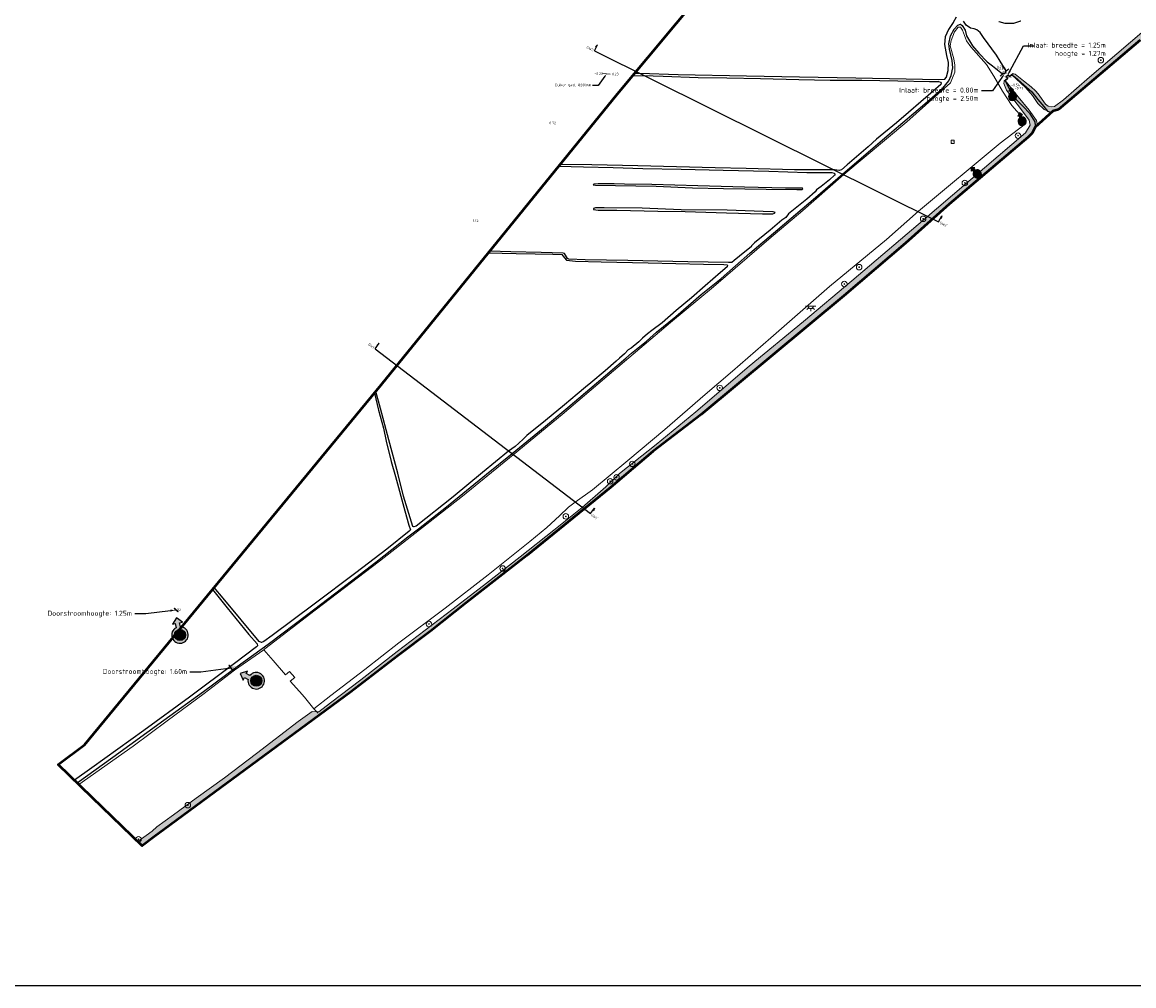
# Model space of a CAD drawing. Header units: metres. Extents: x 132725 to 140175, y 414354 to 417094.
# Tile 2 of 40: x 133136 to 133943, y 414354 to 415053. Entities that reach past the tile are written whole.
import ezdxf
from ezdxf import colors
from ezdxf.entities.mleader import LeaderData, LeaderLine
from ezdxf.enums import TextEntityAlignment as Align
from ezdxf.math import Vec2, Vec3

# ---------------------------------------------------------------- set-up
doc = ezdxf.new("R2010")
doc.units = ezdxf.units.M
for name, color, linetype, lineweight in [('B-ME-GR-BOOM-S', 90, 'Continuous', 25), ('B-ME-GR-BOUWLAND_AKKERBOUW-G', 80, 'Continuous', 13), ('B-ME-GR-GRAS-G', 60, 'Continuous', 13), ('B-ME-GW-HOOGTE_LOSSE HOOGTE-S', 114, 'Continuous', 25), ('B-ME-IE-MEUBILAIR_WEGMEUBILAIR-S', 7, 'Continuous', 25), ('B-ME-IE-MEUBILAIR_WEGMEUBILAIR_VERKEERSBORD-S', 7, 'Continuous', 25), ('B-ME-IE-TERREINAFSCHEIDING_KUNSTMATIG_HEKWERK_RASTER-G', 30, 'IE-TERREINAFSCHEIDING-KUNSTMATIG', 18), ('B-ME-KW-KUNSTWERK_BRUG-G', 170, 'Continuous', 18), ('B-ME-MO-LOCATIE_FOTO-S', 30, 'Continuous', 25), ('B-ME-OB-BEKLEDING_STORTSTEEN-G', 30, 'Continuous', 18), ('B-ME-OG-WATER_RIVIER-GD', 130, 'Continuous', 25), ('B-ME-OG-WATER_SLOOT-GD', 120, 'Continuous', 25), ('B-ME-RI-BOB-S', 7, 'Continuous', 25), ('B-ME-VH-VERHARDING_BESTORTING-A', 252, 'Continuous', 18), ('B-ME-WH-DUIKER-G', 150, 'Continuous', 18), ('B-ME-WH-KUNSTWERK-G', 150, 'Continuous', 18), ('X-XX-AL-GRENZEN_PROJECTGRENS MEET-G', 170, 'KG-OG', 50), ('X-XX-AL-T18', 10, 'Continuous', 18)]:
    doc.layers.add(name, color=color, linetype=linetype, lineweight=lineweight)
doc.layers.add('X-ME-AL-PROFIELLOCATIE-S', color=7, linetype='Continuous')
doc.layers.add('X-XX-AL-ORIENTATIE-S', color=7, linetype='Continuous')
doc.styles.add('NLCS-ISO', font='NLCS-ISO.ttf')
doc.styles.add('NLCS-ISO-ANNOTATIVE-T18', font='NLCS-ISO.ttf', dxfattribs={"height": 1.8})
doc.linetypes.add('IE-TERREINAFSCHEIDING-KUNSTMATIG', pattern='A,4,[82,NLCS.SHX,S=0.75,R=90,X=0,Y=0],4,-2', length=10)
doc.linetypes.add('KG-OG', pattern='A,5.5,-1.5,[2,NLCS.SHX,S=0.5,R=0,X=0,Y=0],-1.5', length=8.5)
picture_1 = doc.add_image_def('image1.png', size_in_pixel=(7525, 5063))
pattern_1 = [(228.0128, (139057.59618, 415819.1406), (-31.999992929, -36.000005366), [0.538144, -53.276352]), (184.9697, (139057.23618, 415818.7406), (48.000004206, 3.999965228), [0.923472, -91.4237]), (132.5104, (139056.31618, 415818.6606), (39.999962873, -44.000034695), [0.651152, -64.464128]), (267.2737, (139054.75618, 415817.6606), (3.999984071, 80.00000118), [0.840952, -83.254232]), (292.8337, (139054.71618, 415816.8206), (-20.000039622, 47.999985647), [0.82462, -81.637492]), (357.2737, (139055.03618, 415816.0606), (-80.00000118, 3.999984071), [0.840952, -83.254232]), (37.6942, (139055.87618, 415816.02059), (-52.0000293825, -39.9999616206), [1.112116, -110.099396]), (72.2553, (139056.75618, 415816.70059), (28.000043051, 87.999984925), [1.049952, -103.945284]), (121.4296, (139057.07618, 415817.7006), (-32.000032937, 51.999980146), [0.8438, -83.536292]), (175.2364, (139056.6362, 415818.4206), (44.000003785, -3.99996613), [0.963328, -47.203052]), (222.3974, (139055.67618, 415818.50059), (-48.0000294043, -43.999968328), [1.245792, -123.3335]), (138.8141, (139058.7162, 415817.6206), (-28.000011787, 23.999989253), [0.425204, -42.095376]), (171.4692, (139058.39618, 415817.9006), (51.999993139, -8.00003164), [0.808948, -80.086044]), (225, (139057.5962, 415818.0206), (-7e-16, -4.0000012), [0.565684, -5.091168]), (203.1986, (139057.3162, 415818.5006), (19.999998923, 8.0000053), [0.304632, -30.15846]), (291.8014, (139057.0362, 415818.3806), (-3.99999964, 12.00000109), [0.430812, -21.109848]), (30.9638, (139057.1962, 415817.9806), (11.99999209, 8.000009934), [0.699716, -22.624092]), (161.5651, (139057.7962, 415818.3406), (8.00000174, -3.9999936), [0.505964, -12.143148]), (16.3895, (139054.71618, 415818.3806), (40.000008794, 11.999970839), [0.7088, -70.17138]), (70.3462, (139055.39618, 415818.5806), (-15.99998099, -44.000008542), [0.594644, -58.869632]), (293.1986, (139057.7962, 415819.1406), (-8.0000053, 19.999998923), [0.60926, -29.853832]), (343.6105, (139058.03618, 415818.5806), (-40.000008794, 11.999970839), [0.7088, -70.17138]), (339.444, (139054.7162, 415815.9006), (-20.000007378, 7.999983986), [0.68352, -33.492496]), (294.7751, (139055.35618, 415815.6606), (-19.999968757, 44.000013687), [0.572712, -56.698572]), (66.8014, (139057.8362, 415815.1406), (8.0000053, 19.999998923), [0.60926, -29.853832]), (17.354, (139058.07618, 415815.7006), (-52.000008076, -15.999978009), [0.670524, -66.381696]), (69.444, (139055.8762, 415815.1406), (-7.999983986, -20.000007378), [0.34176, -33.834256]), (101.3099, (139057.5962, 415815.1406), (-3.99999053, 16.00000301), [0.20396, -20.192116]), (165.9638, (139057.5562, 415815.3406), (12.00000218, -3.99999223), [0.82462, -15.6678]), (186.009, (139056.75618, 415815.5406), (39.9999990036, 3.99999727), [0.7642, -75.655692]), (303.6901, (139057.1962, 415817.6206), (-4.00000534, 7.99999823), [0.576888, -13.845316]), (353.1572, (139057.51618, 415817.14059), (67.999997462, -8.0000319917), [1.007176, -99.710252]), (60.9454, (139058.5162, 415817.0206), (-16.00000011, -28.000001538), [0.411824, -40.770696]), (90, (139058.716, 415817.3806), (-4, 4), [0.24, -3.76]), (120.2564, (139056.67618, 415815.6606), (15.999979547, -28.000009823), [0.555696, -55.01408]), (48.0128, (139056.39618, 415816.1406), (31.999992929, 36.000005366), [1.076288, -52.738208]), (0, (139057.116, 415816.9406), (4, 4), [1.04, -2.96]), (325.3048, (139058.15618, 415816.9406), (-39.999977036, 28.000034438), [0.632456, -62.613096]), (254.0546, (139058.6762, 415816.5806), (-3.999999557, -16.000000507), [0.582408, -28.538032]), (207.646, (139058.51618, 415816.0206), (-75.9999832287, -40.0000308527), [0.94826, -93.877896]), (175.4261, (139057.67618, 415815.58059), (-52.0000022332, 3.9999792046), [1.003196, -99.316296])]

# ---------------------------------------------------------------- blocks, each defined once
blk = doc.blocks.new('SIE-WEG_VERKEERSBORD-SO')
at = {"color": 0, "linetype": 'ByBlock', "lineweight": 18}
blk.add_lwpolyline([(-1.125, -1.125), (1.125, -1.125), (1.125, 1.125), (-1.125, 1.125)], close=True, dxfattribs=at)
at = {"color": 0, "linetype": 'ByBlock', "lineweight": 18, "style": 'NLCS-ISO'}
blk.add_text('vb', height=1.5, dxfattribs=at).set_placement((0, 0), align=Align.MIDDLE_CENTER)
blk = doc.blocks.new('SAL-HOOGTELABEL-SO')
at = {"color": 0, "linetype": 'ByBlock', "lineweight": -2, "style": 'NLCS-ISO-ANNOTATIVE-T18'}
blk.add_attdef('HOOGTE', text='', height=1.8, dxfattribs=at).set_placement((2.79, 0), align=Align.RIGHT)
blk = doc.blocks.new('SAL-PROFIEL_LOCATIE_LINKS-SO')
at = {"color": 0, "linetype": 'ByBlock', "lineweight": -2}
blk.add_lwpolyline([(0, 0), (0, 5), (-0.5, 3), (0, 3)], dxfattribs=at)
at = {"color": 0, "linetype": 'ByBlock', "lineweight": -2, "style": 'NLCS-ISO-ANNOTATIVE-T18'}
blk.add_attdef('PROFNUMMER', text='', height=1.8, dxfattribs=at).set_placement((-1, 0), align=Align.MIDDLE_RIGHT)
blk = doc.blocks.new('SAL-PROFIEL_LOCATIE_RECHTS-SO')
at = {"color": 0, "linetype": 'ByBlock', "lineweight": -2}
blk.add_lwpolyline([(0, 0), (0, 5), (0.5, 3), (0, 3)], dxfattribs=at)
at = {"color": 0, "linetype": 'ByBlock', "lineweight": -2, "style": 'NLCS-ISO-ANNOTATIVE-T18'}
blk.add_attdef('PROFNUMMER', text='', height=1.8, dxfattribs=at).set_placement((1, 0), align=Align.MIDDLE_LEFT)
blk = doc.blocks.new('SMO-LOCATIE_FOTO_INFRACAD_02-SO')
h = blk.add_hatch(color=150)
h.dxf.hatch_style = 1
h.paths.add_polyline_path([(4, 14.5), (4, 22), (9, 22), (0, 32), (-9, 22), (-4, 22), (-4, 14.5, 7.364208)])
h.paths.add_polyline_path([(10, 0, -1), (-10, 0, -1)], flags=16)
h = blk.add_hatch(color=255)
h.dxf.hatch_style = 1
edge = h.paths.add_edge_path()
edge.add_arc((0, 0), 10, 0, 360)
at = {"color": 250}
blk.add_lwpolyline([(0, 32), (-9, 22), (-4, 22), (-4, 14.5, 7.364208), (4, 14.5), (4, 22), (9, 22)], format="xyb", close=True, dxfattribs=at)
blk.add_circle((0, 0), 10, dxfattribs=at)
at = {"color": 250, "style": 'NLCS-ISO'}
blk.add_attdef('NR', text='', height=7, dxfattribs=at).set_placement((0, 0), align=Align.MIDDLE_CENTER)
blk = doc.blocks.new('SKL-ET_OV_LICHTPUNT-SO')
at = {"color": 0, "linetype": 'ByBlock', "lineweight": 18}
for points in [[(-1.25, 0), (-2.5, 0)], [(1.25, 0), (2.5, 0)], [(-0.92, -0.85), (-1.83, -1.7)], [(0, -1.25), (0, -2.5)], [(0.92, -0.85), (1.83, -1.7)]]:
    blk.add_lwpolyline(points, dxfattribs=at)
blk.add_lwpolyline([(0, 0), (1.25, 0, -1), (-1.25, 0)], format="xyb", close=True, dxfattribs=at)
blk = doc.blocks.new('SGR-BOOM_01-SO')
at = {"linetype": 'ByBlock', "lineweight": 18}
h = blk.add_hatch(color=0, dxfattribs=at)
h.dxf.hatch_style = 1
edge = h.paths.add_edge_path()
edge.add_arc((0, 0), 0.25, 0, 360)
at = {"color": 0, "linetype": 'ByBlock', "lineweight": 18}
for radius in [2, 0.25]:
    blk.add_circle((0, 0), radius, dxfattribs=at)

msp = doc.modelspace()

# ---------------------------------------------------------------- hatches: boundary and pattern name
at = {"layer": 'B-ME-VH-VERHARDING_BESTORTING-A'}
h = msp.add_hatch(dxfattribs=at)
h.set_pattern_fill('AVH-BESTORTING_02', color=256, scale=0.4, pattern_type=2)
h.set_pattern_definition(pattern_1)
h.paths.add_polyline_path([(133871.313, 415003.262), (133868.262, 415005.959), (133862.735, 415010.455), (133856.579, 415015.168), (133855.055, 415015.555), (133854.236, 415014.874), (133864.13, 415005.511), (133869.105, 414999.755), (133873.032, 414993.945), (133877.745, 414989.549), (133882.664, 414987.415), (133883.842, 414988.507), (133888.124, 414989.73), (133947.354, 415039.789), (134010.126, 415094.245), (134107.835, 415177.755), (134185.266, 415241.08), (134346.767, 415372.53), (134390.276, 415408.542), (134422.658, 415433.188), (134462.668, 415463.937), (134511.711, 415500.319), (134599.591, 415562.521), (134678.789, 415614.395), (134699.665, 415627.886), (134728.185, 415646.318), (134727.322, 415650.606), (134684.021, 415621.494), (134647.646, 415598.098), (134585.11, 415556.479), (134542.779, 415527.021), (134523.635, 415513.959), (134492.343, 415492.753), (134436.147, 415448.371), (134375.593, 415399.886), (134317.718, 415353.829), (134251.194, 415299.4), (134204.659, 415261.919), (134181.364, 415243.138), (134155.672, 415221.359), (134130.808, 415201.616), (134087.992, 415165.552), (134042.531, 415127.043), (133998.002, 415088.619), (133950.055, 415046.894), (133910.63, 415013.14), (133891.554, 414996.709), (133885.223, 414991.821), (133882.778, 414991.559), (133880.594, 414991.996), (133878.717, 414993.479), (133873.302, 415000.898)])
h = msp.add_hatch(dxfattribs=at)
h.set_pattern_fill('AVH-BESTORTING_02', color=256, scale=0.4, pattern_type=2)
h.set_pattern_definition(pattern_1)
h.paths.add_polyline_path([(133374.667, 414567.053), (133409.16, 414593.577), (133432.51, 414611.181), (133458.557, 414631.837), (133502.438, 414666.107), (133563.097, 414715.399), (133593.838, 414741.689), (133628.773, 414768.391), (133732.321, 414854.463), (133777.148, 414892.561), (133808.693, 414920.96), (133866.016, 414969.545), (133868.987, 414972.429), (133871.204, 414976.786), (133872.779, 414978.246), (133872.077, 414981.543), (133866.672, 414989.157), (133858.844, 414998.792), (133851.274, 415008.166), (133849.279, 415010.696), (133848.727, 415010.236), (133848.544, 415010.021), (133848.468, 415008.532), (133850.333, 415003.616), (133861.999, 414988.3), (133866.859, 414981.935), (133867.496, 414978.328), (133864.205, 414972.599), (133824.579, 414938.908), (133786.366, 414906.234), (133738.217, 414865.294), (133703.082, 414835.908), (133663.765, 414803.381), (133625.127, 414770.282), (133596.185, 414746.571), (133569.614, 414725.738), (133559.829, 414715.902), (133542.495, 414700.906), (133521.965, 414684.603), (133497.541, 414665.288), (133473.15, 414646.014), (133449.05, 414627.591), (133408.435, 414596.553), (133382.027, 414576.081), (133360.055, 414559.21), (133351.585, 414552.714), (133346.818, 414552.995), (133336.727, 414545.792), (133306.422, 414522.488), (133283.07, 414504.911), (133262.663, 414490.037), (133246.271, 414478.169), (133234.217, 414469.388), (133230.831, 414466.262), (133220.237, 414458.757), (133223.407, 414455.689), (133232.418, 414462.352), (133239.737, 414467.764)])

# ---------------------------------------------------------------- linework, layer by layer
at = {"layer": 'B-ME-GR-BOUWLAND_AKKERBOUW-G'}
msp.add_lwpolyline([(133631.766, 414782.931), (133651.691, 414799.799), (133679.472, 414824.097), (133721.859, 414861.209), (133763.423, 414895.315), (133786.579, 414915.827), (133845.817, 414965.166), (133864.052, 414979.326), (133863.319, 414982.012), (133854.272, 414992.453), (133847.511, 415003.036), (133841.239, 415013.782), (133835.778, 415022.289), (133824.456, 415034.988), (133821.442, 415039.466), (133818.429, 415047.281), (133816.962, 415049.398), (133815.252, 415049.398), (133812.645, 415045.979), (133810.283, 415039.547), (133809.55, 415035.803), (133812.156, 415026.359), (133812.89, 415021.719), (133812.89, 415016.672), (133811.179, 415012.683), (133809.631, 415008.856), (133778.073, 414980.798), (133732.448, 414942.486), (133702.574, 414916.346), (133677.961, 414895.565), (133637.875, 414860.941), (133606.66, 414835.175), (133565.345, 414800.091), (133528.12, 414768.318), (133492.641, 414739.211), (133455.709, 414709.255), (133395.656, 414662.071), (133349.051, 414626.449), (133312.423, 414598.473), (133311.643, 414597.763), (133318.439, 414590.102), (133327.453, 414579.53), (133330.339, 414582.103), (133334.115, 414577.711), (133330.916, 414575.049), (133337.49, 414567.401), (133341.217, 414563.313), (133347.955, 414554.846), (133360.37, 414564.577), (133384.944, 414583.509), (133409.526, 414602.743), (133443.114, 414627.969), (133474.444, 414652.069), (133504.52, 414676.334), (133517.059, 414686.45), (133526.123, 414694.83), (133532.779, 414701.266), (133537.574, 414704.838), (133550.093, 414713.722), (133575.622, 414735.035), (133602.591, 414757.642)], close=True, dxfattribs=at)
at = {"layer": 'B-ME-GR-GRAS-G'}
for points in [[(133620.32, 415063.477), (133580.44, 415015.663), (133584.349, 415015.685), (133612.271, 415014.796), (133661.834, 415013.832), (133700.131, 415012.962), (133741.081, 415012.388), (133777.541, 415011.615), (133801.332, 415011.035), (133805.103, 415011.421), (133806.554, 415013.161), (133807.715, 415017.607), (133808.101, 415023.697), (133806.747, 415028.723), (133805.297, 415036.842), (133805.877, 415042.351), (133808.308, 415047.709), (133811.596, 415052.639), (133813.82, 415056.505)], [(133819.068, 415053.699), (133821.09, 415050.868), (133824.117, 415048.557), (133826.976, 415048.053), (133828.742, 415047.338), (133831.18, 415045.49), (133833.66, 415041.96), (133843.082, 415029.13), (133845.655, 415024.779), (133850.171, 415017.68), (133851.983, 415019.208), (133852.062, 415019.094), (133849.504, 415016.923), (133849.898, 415016.441), (133848.742, 415015.458), (133848.303, 415015.931), (133845.734, 415013.733), (133845.652, 415013.854), (133847.434, 415015.37), (133840.261, 415021.339), (133836.221, 415024.176), (133830.24, 415030.413), (133825.776, 415035.915), (133821.437, 415042.952), (133820.44, 415047.067), (133818.229, 415050.619), (133816.929, 415051.399), (133815.109, 415050.879), (133812.286, 415047.874), (133809.685, 415043.022), (133808.471, 415037.348), (133808.992, 415033.319), (133810.942, 415025.161), (133811.463, 415019.789), (133810.203, 415014.184), (133808.512, 415010.329), (133804.221, 415005.087), (133790.989, 414993.848), (133767.266, 414973.504), (133741.441, 414951.341), (133711.69, 414925.732), (133684.589, 414902.578), (133664.149, 414885.497), (133643.366, 414867.142), (133628.844, 414855.344), (133610.424, 414839.511), (133596.581, 414828.217), (133589.229, 414821.612), (133578.389, 414812.814), (133574.222, 414809.18), (133553.101, 414791.144), (133532.226, 414773.558), (133513.106, 414757.496), (133491.725, 414740.043), (133473.231, 414725.069), (133444.305, 414701.507), (133423.904, 414685.562), (133416.209, 414679.617), (133392.901, 414661.22), (133367.927, 414642.321), (133343.708, 414623.637), (133314.823, 414601.952), (133292.428, 414585.59), (133289.147, 414583.171), (133288.876, 414582.971), (133268.031, 414567.602), (133239.188, 414546.71), (133202.233, 414519.791), (133176.324, 414501.253), (133187.256, 414490.674), (133220.237, 414458.757), (133230.831, 414466.262), (133234.217, 414469.388), (133246.271, 414478.169), (133262.663, 414490.037), (133283.07, 414504.911), (133306.422, 414522.488), (133336.727, 414545.792), (133346.818, 414552.995), (133351.585, 414552.714), (133360.055, 414559.21), (133382.027, 414576.081), (133408.435, 414596.553), (133449.05, 414627.591), (133473.15, 414646.014), (133497.541, 414665.288), (133521.965, 414684.603), (133542.495, 414700.906), (133559.829, 414715.902), (133569.614, 414725.738), (133596.185, 414746.571), (133625.127, 414770.282), (133663.765, 414803.381), (133703.082, 414835.908), (133738.217, 414865.294), (133786.366, 414906.234), (133824.579, 414938.908), (133864.205, 414972.599), (133867.496, 414978.328), (133866.859, 414981.935), (133861.999, 414988.3), (133850.333, 415003.616), (133848.468, 415008.532), (133848.544, 415010.021), (133848.727, 415010.236), (133848.632, 415010.301), (133850.964, 415012.28), (133850.034, 415013.427), (133851.632, 415014.787), (133852.594, 415013.7), (133854.955, 415015.682), (133855.055, 415015.555), (133856.579, 415015.168), (133862.735, 415010.455), (133868.262, 415005.959), (133871.313, 415003.262), (133873.302, 415000.898), (133878.717, 414993.479), (133880.594, 414991.996), (133882.778, 414991.559), (133885.223, 414991.821), (133891.554, 414996.709), (133910.63, 415013.14), (133950.055, 415046.894)], [(133860.731, 415053.951), (133855.644, 415052.354), (133849.085, 415052.354), (133844.881, 415053.405)]]:
    msp.add_lwpolyline(points, dxfattribs=at)
for points in [[(133779.212, 414987.449), (133797.09, 415002.926), (133802.761, 415007.778), (133802.916, 415008.749), (133802.722, 415009.447), (133800.897, 415009.874), (133794.488, 415009.874), (133771.444, 415010.346), (133745.305, 415010.904), (133722.514, 415010.906), (133699.657, 415011.489), (133671.89, 415012.049), (133647.475, 415012.487), (133626.676, 415012.95), (133601.364, 415013.728), (133586.876, 415014.33), (133579.183, 415014.157), (133568.257, 415001.056), (133526.528, 414949.668), (133549.487, 414949.476), (133582.862, 414948.73), (133610.975, 414947.986), (133639.011, 414947.241), (133661.629, 414946.926), (133696.697, 414945.909), (133714.097, 414945.811), (133725.471, 414945.972), (133729.022, 414945.418), (133730.63, 414945.857), (133734.756, 414949.529), (133750.111, 414962.475), (133756.131, 414968.065), (133770.628, 414979.918)], [(133475.569, 414886.913), (133490.787, 414886.37), (133512.875, 414885.93), (133528.736, 414885.531), (133529.654, 414885.092), (133531.89, 414881.501), (133532.967, 414881.022), (133544.878, 414880.703), (133575.754, 414880.149), (133619.29, 414879.067), (133648.814, 414878.563), (133651.01, 414878.643), (133652.806, 414880), (133660.551, 414886.383), (133665.181, 414890.094), (133665.501, 414890.732), (133667.537, 414892.886), (133675.032, 414898.98), (133678.95, 414902.147), (133687.443, 414909.269), (133690.312, 414911.314), (133692.234, 414913.957), (133705.47, 414924.622), (133711.468, 414929.795), (133712.616, 414931.466), (133715.86, 414933.835), (133721.948, 414938.674), (133725.595, 414941.93), (133725.99, 414942.601), (133725.437, 414943.43), (133723.58, 414944.023), (133721.288, 414943.983), (133705.484, 414943.983), (133677.922, 414944.894), (133644.866, 414945.528), (133614.376, 414946.28), (133586.639, 414946.912), (133565.03, 414947.588), (133543.499, 414948.131), (133525.679, 414948.622)], [(133583.78, 414821.111), (133586.38, 414823.836), (133589.933, 414826.948), (133593.206, 414829.302), (133600.512, 414834.887), (133610.854, 414843.916), (133621.84, 414852.988), (133631.82, 414861.646), (133642.998, 414871.397), (133647.828, 414875.547), (133647.988, 414876.504), (133647.628, 414876.943), (133645.393, 414877.262), (133630.662, 414877.422), (133590.358, 414878.34), (133556.447, 414879.218), (133537.669, 414879.699), (133531.321, 414880.298), (133529.685, 414882.053), (133527.912, 414884.455), (133521.206, 414884.774), (133508.431, 414884.894), (133494.779, 414885.213), (133474.48, 414885.571), (133396.806, 414789.918), (133392.882, 414785.154), (133396.228, 414772.705), (133402.3, 414750.023), (133408.819, 414725.852), (133413.072, 414709.122), (133419.672, 414687.187), (133420.562, 414686.863), (133422.262, 414687.349), (133449.03, 414708.729), (133470.369, 414726.383), (133489.161, 414741.771), (133494.03, 414745.142), (133496.624, 414747.536), (133499.858, 414750.568), (133502.493, 414753.241), (133515.994, 414763.982), (133529.859, 414775.448), (133539.047, 414783.167), (133544.956, 414788.194), (133548.987, 414791.426), (133559.294, 414800.055), (133567.126, 414807.168), (133569.72, 414809.163), (133573.193, 414812.435), (133575.915, 414815.206), (133578.071, 414816.602)], [(133407.119, 414723.365), (133404.13, 414734.273), (133400.358, 414749.037), (133398.474, 414758.517), (133394.975, 414771.639), (133391.906, 414783.969), (133275.707, 414642.901), (133282.114, 414635.18), (133308.373, 414603.798), (133309.932, 414603.084), (133311.686, 414603.863), (133317.793, 414608.149), (133348.152, 414630.838), (133378.447, 414653.661), (133400.937, 414670.822), (133417.061, 414683.714), (133417.971, 414684.752), (133416.867, 414688.194), (133413.943, 414698.647)], [(133290.549, 414587.936), (133306.344, 414599.957), (133307.071, 414600.618), (133306.807, 414602.005), (133300.793, 414608.808), (133285.235, 414628.088), (133274.547, 414641.492), (133181.7, 414528.774), (133162.65, 414514.486), (133174.366, 414503.148), (133187.046, 414512.131), (133224.61, 414539.314), (133257.745, 414563.386)]]:
    msp.add_lwpolyline(points, close=True, dxfattribs=at)
at = {"layer": 'B-ME-IE-TERREINAFSCHEIDING_KUNSTMATIG_HEKWERK_RASTER-G', "ltscale": 0.4}
msp.add_lwpolyline([(133311.643, 414597.763), (133290.522, 414582.875), (133268.538, 414565.988), (133241.637, 414546.314), (133216.881, 414527.83), (133177.54, 414500.076), (133177.54, 414500.076)], dxfattribs=at)
at = {"layer": 'B-ME-IE-TERREINAFSCHEIDING_KUNSTMATIG_HEKWERK_RASTER-G', "ltscale": 0.4, "elevation": 1}
msp.add_lwpolyline([(133351.083, 414551.684), (133350.444, 414552.433), (133347.955, 414554.846), (133341.217, 414563.313), (133337.49, 414567.401), (133330.916, 414575.049), (133334.115, 414577.711), (133330.339, 414582.103), (133327.453, 414579.53), (133318.439, 414590.102), (133311.643, 414597.763)], dxfattribs=at)
at = {"layer": 'B-ME-KW-KUNSTWERK_BRUG-G'}
for points in [[(133249.381, 414625.29, 1.032), (133249.609, 414625.556, 1.007), (133246.823, 414628.006, 1.116), (133246.566, 414627.756, 1.136)], [(133289.611, 414582.505, 0.823), (133289.333, 414582.31, 0.843), (133286.4, 414586.555, 1.022), (133286.69, 414586.699, 0.985)]]:
    msp.add_polyline3d(points, close=True, dxfattribs=at)
at = {"layer": 'B-ME-OB-BEKLEDING_STORTSTEEN-G'}
msp.add_lwpolyline([(133950.055, 415046.894), (133910.63, 415013.14), (133891.554, 414996.709), (133885.223, 414991.821), (133882.778, 414991.559), (133880.594, 414991.996), (133878.717, 414993.479), (133873.302, 415000.898), (133871.313, 415003.262), (133868.262, 415005.959), (133862.735, 415010.455), (133856.579, 415015.168), (133855.055, 415015.555), (133854.236, 415014.874), (133864.13, 415005.511), (133869.105, 414999.755), (133873.032, 414993.945), (133877.745, 414989.549), (133882.664, 414987.415), (133883.842, 414988.507), (133888.124, 414989.73), (133947.354, 415039.789)], dxfattribs=at)
msp.add_lwpolyline([(133374.667, 414567.053), (133409.16, 414593.577), (133432.51, 414611.181), (133458.557, 414631.837), (133502.438, 414666.107), (133563.097, 414715.399), (133593.838, 414741.689), (133628.773, 414768.391), (133732.321, 414854.463), (133777.148, 414892.561), (133808.693, 414920.96), (133866.016, 414969.545), (133868.987, 414972.429), (133871.204, 414976.786), (133872.779, 414978.246), (133872.077, 414981.543), (133866.672, 414989.157), (133858.844, 414998.792), (133851.274, 415008.166), (133849.279, 415010.696), (133848.727, 415010.236), (133848.544, 415010.021), (133848.468, 415008.532), (133850.333, 415003.616), (133861.999, 414988.3), (133866.859, 414981.935), (133867.496, 414978.328), (133864.205, 414972.599), (133824.579, 414938.908), (133786.366, 414906.234), (133738.217, 414865.294), (133703.082, 414835.908), (133663.765, 414803.381), (133625.127, 414770.282), (133596.185, 414746.571), (133569.614, 414725.738), (133559.829, 414715.902), (133542.495, 414700.906), (133521.965, 414684.603), (133497.541, 414665.288), (133473.15, 414646.014), (133449.05, 414627.591), (133408.435, 414596.553), (133382.027, 414576.081), (133360.055, 414559.21), (133351.585, 414552.714), (133346.818, 414552.995), (133336.727, 414545.792), (133306.422, 414522.488), (133283.07, 414504.911), (133262.663, 414490.037), (133246.271, 414478.169), (133234.217, 414469.388), (133230.831, 414466.262), (133220.237, 414458.757), (133223.407, 414455.689), (133232.418, 414462.352), (133239.737, 414467.764)], close=True, dxfattribs=at)
at = {"layer": 'B-ME-OG-WATER_RIVIER-GD'}
msp.add_lwpolyline([(133871.157, 414976.694), (133871.257, 414977.906), (133871.103, 414980.644), (133867.437, 414986.39), (133861.841, 414992.214), (133855.168, 414999.018), (133851.284, 415006.997), (133849.279, 415010.696), (133851.191, 415012.289), (133850.233, 415013.399), (133850.417, 415013.548), (133850.474, 415013.48), (133851.63, 415014.423), (133851.556, 415014.511), (133851.613, 415014.569), (133852.578, 415013.494), (133854.236, 415014.874), (133856.33, 415013.236), (133862.784, 415007.571), (133868.813, 415002.381), (133873.131, 414996.888), (133877.337, 414991.889), (133880.164, 414988.436), (133882.597, 414987.612), (133882.845, 414987.582)], dxfattribs=at)
at = {"layer": 'B-ME-OG-WATER_SLOOT-GD', "elevation": -0.248}
for points in [[(133813.82, 415056.505), (133811.596, 415052.639), (133808.308, 415047.709), (133805.877, 415042.351), (133805.297, 415036.842), (133806.747, 415028.723), (133808.101, 415023.697), (133807.715, 415017.607), (133806.554, 415013.161), (133805.103, 415011.421), (133801.332, 415011.035), (133777.541, 415011.615), (133741.081, 415012.388), (133700.131, 415012.962), (133661.834, 415013.832), (133612.271, 415014.796), (133584.349, 415015.685), (133580.44, 415015.663), (133579.183, 415014.157), (133586.876, 415014.33), (133601.364, 415013.728), (133626.676, 415012.95), (133647.475, 415012.487), (133671.89, 415012.049), (133699.657, 415011.489), (133722.514, 415010.906), (133745.305, 415010.904), (133771.444, 415010.346), (133794.488, 415009.874), (133800.897, 415009.874), (133802.722, 415009.447), (133802.916, 415008.749), (133802.761, 415007.778), (133797.09, 415002.926), (133779.212, 414987.449), (133770.628, 414979.918), (133756.131, 414968.065), (133750.111, 414962.475), (133734.756, 414949.529), (133730.63, 414945.857), (133729.022, 414945.418), (133725.471, 414945.972), (133714.097, 414945.811), (133696.697, 414945.909), (133661.629, 414946.926), (133639.011, 414947.241), (133610.975, 414947.986), (133582.862, 414948.73), (133549.487, 414949.476), (133526.528, 414949.668), (133525.679, 414948.622), (133543.499, 414948.131), (133565.03, 414947.588), (133586.639, 414946.912), (133614.376, 414946.28), (133644.866, 414945.528), (133677.922, 414944.894), (133705.484, 414943.983), (133721.288, 414943.983), (133723.58, 414944.023), (133725.437, 414943.43), (133725.99, 414942.601), (133725.595, 414941.93), (133721.948, 414938.674), (133715.86, 414933.835), (133712.616, 414931.466), (133711.468, 414929.795), (133705.47, 414924.622), (133692.234, 414913.957), (133690.312, 414911.314), (133687.443, 414909.269), (133678.95, 414902.147), (133675.032, 414898.98), (133667.537, 414892.886), (133665.501, 414890.732), (133665.181, 414890.094), (133660.551, 414886.383), (133652.806, 414880), (133651.01, 414878.643), (133648.814, 414878.563), (133619.29, 414879.067), (133575.754, 414880.149), (133544.878, 414880.703), (133532.967, 414881.022), (133531.89, 414881.501), (133529.654, 414885.092), (133528.736, 414885.531), (133512.875, 414885.93), (133490.787, 414886.37), (133475.569, 414886.913), (133474.48, 414885.571), (133494.779, 414885.213), (133508.431, 414884.894), (133521.206, 414884.774), (133527.912, 414884.455), (133529.685, 414882.053), (133531.321, 414880.298), (133537.669, 414879.699), (133556.447, 414879.218), (133590.358, 414878.34), (133630.662, 414877.422), (133645.393, 414877.262), (133647.628, 414876.943), (133647.988, 414876.504), (133647.828, 414875.547), (133642.998, 414871.397), (133631.82, 414861.646), (133621.84, 414852.988), (133610.854, 414843.916), (133600.512, 414834.887), (133593.206, 414829.302), (133589.933, 414826.948), (133586.38, 414823.836), (133583.78, 414821.111), (133578.071, 414816.602), (133575.915, 414815.206), (133573.193, 414812.435), (133569.72, 414809.163), (133567.126, 414807.168), (133559.294, 414800.055), (133548.987, 414791.426), (133544.956, 414788.194), (133539.047, 414783.167), (133529.859, 414775.448), (133515.994, 414763.982), (133502.493, 414753.241), (133499.858, 414750.568), (133496.624, 414747.536), (133494.03, 414745.142), (133489.161, 414741.771), (133470.369, 414726.383), (133449.03, 414708.729), (133422.262, 414687.349), (133420.562, 414686.863), (133419.672, 414687.187), (133413.072, 414709.122), (133408.819, 414725.852), (133402.3, 414750.023), (133396.228, 414772.705), (133392.882, 414785.154), (133391.906, 414783.969), (133394.975, 414771.639), (133398.474, 414758.517), (133400.358, 414749.037), (133404.13, 414734.273), (133407.119, 414723.365), (133413.943, 414698.647), (133416.867, 414688.194), (133417.971, 414684.752), (133417.061, 414683.714), (133400.937, 414670.822), (133378.447, 414653.661), (133348.152, 414630.838), (133317.793, 414608.149), (133311.686, 414603.863), (133309.932, 414603.084), (133308.373, 414603.798), (133282.114, 414635.18), (133275.707, 414642.901), (133274.547, 414641.492), (133285.235, 414628.088), (133300.793, 414608.808), (133306.807, 414602.005), (133307.071, 414600.618), (133306.344, 414599.957), (133290.549, 414587.936), (133257.745, 414563.386), (133224.61, 414539.314), (133187.046, 414512.131), (133174.366, 414503.148), (133176.324, 414501.253), (133202.233, 414519.791), (133239.188, 414546.71), (133268.031, 414567.602), (133292.428, 414585.59), (133314.823, 414601.952), (133343.708, 414623.637), (133367.927, 414642.321), (133392.901, 414661.22), (133416.209, 414679.617), (133423.904, 414685.562), (133444.305, 414701.507), (133473.231, 414725.069), (133491.725, 414740.043), (133513.106, 414757.496), (133532.226, 414773.558), (133553.101, 414791.144), (133574.222, 414809.18), (133578.389, 414812.814), (133589.229, 414821.612), (133596.581, 414828.217), (133610.424, 414839.511), (133628.844, 414855.344), (133643.366, 414867.142), (133664.149, 414885.497), (133684.589, 414902.578), (133711.69, 414925.732), (133731.567, 414942.871), (133741.441, 414951.341), (133767.266, 414973.504), (133790.989, 414993.848), (133804.221, 415005.087), (133808.512, 415010.329), (133810.203, 415014.184), (133811.463, 415019.789), (133810.942, 415025.161), (133808.992, 415033.319), (133808.471, 415037.348), (133809.685, 415043.022), (133812.286, 415047.874), (133815.109, 415050.879), (133816.929, 415051.399), (133818.229, 415050.619), (133820.44, 415047.067), (133821.437, 415042.952), (133825.776, 415035.915), (133830.24, 415030.413), (133836.221, 415024.176), (133840.261, 415021.339), (133847.434, 415015.37), (133848.276, 415016.086), (133848.371, 415016.07), (133848.738, 415015.641), (133849.703, 415016.446), (133849.347, 415016.903), (133849.338, 415016.977), (133850.171, 415017.68), (133845.655, 415024.779), (133843.082, 415029.13), (133833.66, 415041.96), (133831.18, 415045.49), (133828.742, 415047.338), (133826.976, 415048.053), (133824.117, 415048.557), (133821.09, 415050.868), (133819.068, 415053.699)], [(133844.881, 415053.405), (133849.085, 415052.354), (133855.644, 415052.354), (133860.731, 415053.951)]]:
    msp.add_lwpolyline(points, dxfattribs=at)
at = {"layer": 'B-ME-OG-WATER_SLOOT-GD'}
for points in [[(133698.227, 414931.574), (133702.215, 414931.638), (133702.601, 414932.12), (133702.279, 414932.57), (133690.154, 414932.602), (133660.248, 414933.385), (133626.582, 414934.313), (133593.118, 414935.186), (133573.239, 414935.548), (133565.83, 414935.754), (133554.305, 414935.651), (133551.115, 414935.548), (133550.652, 414935.034), (133552.247, 414934.623), (133566.807, 414934.52), (133596.288, 414933.954), (133622.661, 414932.918), (133644.99, 414932.353), (133676.05, 414931.888)], [(133682.584, 414914.92), (133681.144, 414915.434), (133673.787, 414915.742), (133647.735, 414916.561), (133614.382, 414916.973), (133586.169, 414917.949), (133558.622, 414918.305), (133552.293, 414918.253), (133550.75, 414917.739), (133550.853, 414917.122), (133554.248, 414916.608), (133567.625, 414916.608), (133597.363, 414915.939), (133617.299, 414915.629), (133647.321, 414914.7), (133673.383, 414913.979), (133680.791, 414914.03), (133682.078, 414914.39)]]:
    msp.add_lwpolyline(points, close=True, dxfattribs=at)
at = {"layer": 'B-ME-WH-DUIKER-G'}
msp.add_polyline3d([(133562.935, 415015.332, -0.234), (133557.558, 415015.64, -0.196)], dxfattribs=at)
at = {"layer": 'B-ME-WH-KUNSTWERK-G'}
for points in [[(133845.734, 415013.733, 2.138), (133845.652, 415013.854, 2.138), (133848.276, 415016.086, 2.234), (133848.371, 415016.07, 2.233), (133848.738, 415015.641, 2.235), (133849.703, 415016.446, 2.222), (133849.347, 415016.903, 2.212), (133849.338, 415016.977, 2.213), (133851.983, 415019.208, 2.138), (133852.062, 415019.094, 2.118), (133849.504, 415016.923, 2.219), (133849.898, 415016.441, 2.23), (133848.742, 415015.458, 2.236), (133848.303, 415015.931, 2.241)], [(133848.727, 415010.236, 2.12), (133851.191, 415012.289, 2.23), (133850.233, 415013.399, 2.222), (133851.613, 415014.569, 2.244), (133852.578, 415013.494, 2.255), (133855.055, 415015.555, 2.142), (133854.955, 415015.682, 2.144), (133852.594, 415013.7, 2.248), (133851.632, 415014.787, 2.241), (133850.034, 415013.427, 2.208), (133850.964, 415012.28, 2.224), (133848.632, 415010.301, 2.162)], [(133850.474, 415013.48, 0.84), (133851.63, 415014.423, 0.832), (133851.556, 415014.511, 0.832), (133850.417, 415013.548, 0.84)]]:
    msp.add_polyline3d(points, close=True, dxfattribs=at)
at = {"layer": 'X-ME-AL-PROFIELLOCATIE-S'}
for points in [[(133551.477, 415032.131), (133801.132, 414908.114)], [(133392.369, 414816.102), (133548.55, 414696.58)]]:
    msp.add_lwpolyline(points, dxfattribs=at)
at = {"layer": 'X-XX-AL-GRENZEN_PROJECTGRENS MEET-G'}
msp.add_lwpolyline([(133947.354, 415039.789), (133888.124, 414989.73), (133883.842, 414988.507), (133871.204, 414976.786), (133868.987, 414972.429), (133866.016, 414969.545), (133808.693, 414920.96), (133777.148, 414892.561), (133732.321, 414854.463), (133628.773, 414768.391), (133593.838, 414741.689), (133563.097, 414715.399), (133502.438, 414666.107), (133458.557, 414631.837), (133432.51, 414611.181), (133409.16, 414593.577), (133374.667, 414567.053), (133239.737, 414467.764), (133232.418, 414462.352), (133232.418, 414462.352), (133223.407, 414455.689), (133187.256, 414490.674), (133162.65, 414514.486), (133181.7, 414528.774), (133396.806, 414789.918), (133568.257, 415001.056), (133719.863, 415182.825)], dxfattribs=at)

# ---------------------------------------------------------------- block references
at = {"layer": 'B-ME-GR-BOOM-S'}
for p in [(133918.764, 415025.41, 1.304), (133858.689, 414970.654, 1.304), (133820.136, 414936.328, 1.304), (133789.914, 414910.3, 1.304), (133743.496, 414875.248, 1.304), (133732.734, 414863.066, 1.304), (133642.355, 414787.709, 1.304), (133578.983, 414732.597, 1.304), (133562.907, 414719.958, 1.304), (133567.516, 414722.85, 1.304), (133530.724, 414694.511, 1.304), (133484.912, 414656.747, 1.304), (133431.502, 414616.415, 1.304), (133256.595, 414485.05, 1.304), (133220.8, 414460.308, 1.304)]:
    msp.add_blockref('SGR-BOOM_01-SO', p, dxfattribs=at)
at = {"layer": 'B-ME-GW-HOOGTE_LOSSE HOOGTE-S'}
for p, values in [((133520.729, 414978.963, 0.715), {'HOOGTE': '0.72'}), ((133464.535, 414908.071, 1.119), {'HOOGTE': '1.12'})]:
    msp.add_blockref('SAL-HOOGTELABEL-SO', p, dxfattribs=at).add_auto_attribs(values)
at = {"layer": 'B-ME-IE-MEUBILAIR_WEGMEUBILAIR-S', "xscale": 1.5, "yscale": 1.5, "zscale": 1.5}
msp.add_blockref('SKL-ET_OV_LICHTPUNT-SO', (133708.313, 414847.067, 2.477), dxfattribs=at)
at = {"layer": 'B-ME-IE-MEUBILAIR_WEGMEUBILAIR_VERKEERSBORD-S'}
msp.add_blockref('SIE-WEG_VERKEERSBORD-SO', (133811.307, 414966.203, 1.321), dxfattribs=at)
at = {"layer": 'B-ME-MO-LOCATIE_FOTO-S'}
ref = msp.add_blockref('SMO-LOCATIE_FOTO_INFRACAD_02-SO', (133854.788, 414999.162), dxfattribs=dict(at, xscale=0.2, yscale=0.2, zscale=0.2, rotation=14.910866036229))
ref.add_attrib('NR', '5', dxfattribs={"layer": '0', "color": 250, "height": 1.4, "style": 'NLCS-ISO'}).set_placement((133854.788, 414999.162), align=Align.MIDDLE_CENTER)
ref = msp.add_blockref('SMO-LOCATIE_FOTO_INFRACAD_02-SO', (133861.675, 414981.094, 1), dxfattribs=dict(at, xscale=0.2, yscale=0.2, zscale=0.2, rotation=17.98015233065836))
ref.add_attrib('NR', '4', dxfattribs={"layer": '0', "color": 250, "height": 1.4, "style": 'NLCS-ISO'}).set_placement((133861.675, 414981.094, 1), align=Align.MIDDLE_CENTER)
ref = msp.add_blockref('SMO-LOCATIE_FOTO_INFRACAD_02-SO', (133829.204, 414942.951), dxfattribs=dict(at, xscale=0.2, yscale=0.2, zscale=0.2, rotation=44.80025797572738))
ref.add_attrib('NR', '3', dxfattribs={"layer": '0', "color": 250, "height": 1.4, "style": 'NLCS-ISO'}).set_placement((133829.204, 414942.951), align=Align.MIDDLE_CENTER)
ref = msp.add_blockref('SMO-LOCATIE_FOTO_INFRACAD_02-SO', (133250.901, 414608.463), dxfattribs=dict(at, xscale=0.4, yscale=0.4, zscale=0.4, rotation=11.8874406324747))
ref.add_attrib('NR', '1', dxfattribs={"layer": '0', "color": 250, "height": 2.8, "style": 'NLCS-ISO'}).set_placement((133250.901, 414608.463), align=Align.MIDDLE_CENTER)
ref = msp.add_blockref('SMO-LOCATIE_FOTO_INFRACAD_02-SO', (133306.236, 414575.301, 1.664), dxfattribs=dict(at, xscale=0.4, yscale=0.4, zscale=0.4, rotation=65.12519537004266))
ref.add_attrib('NR', '2', dxfattribs={"layer": '0', "color": 250, "height": 2.8, "style": 'NLCS-ISO'}).set_placement((133306.236, 414575.301, 1.664), align=Align.MIDDLE_CENTER)
at = {"layer": 'X-ME-AL-PROFIELLOCATIE-S'}
for name, p, rotation, values in [('SAL-PROFIEL_LOCATIE_LINKS-SO', (133551.477, 415032.131), 333.5839760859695, {'PROFNUMMER': 'GW2'}), ('SAL-PROFIEL_LOCATIE_RECHTS-SO', (133801.132, 414908.114), 333.5839760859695, {'PROFNUMMER': "GW2'"}), ('SAL-PROFIEL_LOCATIE_LINKS-SO', (133392.369, 414816.102), 322.5739610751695, {'PROFNUMMER': 'GW1'}), ('SAL-PROFIEL_LOCATIE_RECHTS-SO', (133548.55, 414696.58), 322.5739610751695, {'PROFNUMMER': "GW1'"})]:
    msp.add_blockref(name, p, dxfattribs=dict(at, rotation=rotation)).add_auto_attribs(values)

# ---------------------------------------------------------------- texts
at = {"layer": 'B-ME-GW-HOOGTE_LOSSE HOOGTE-S', "style": 'NLCS-ISO'}
for s, p in [('-0.79', (133845.184, 415020.416, -0.792)), ('-0.88', (133846.688, 415019.256, -0.879)), ('-0.63', (133849.119, 415016.462, -0.627)), ('-0.84', (133850.94, 415013.566, -0.836)), ('-0.54', (133856.899, 415007.39, -0.538)), ('-0.73', (133859.411, 415005.077, -0.726)), ('-0.32', (133248.542, 414626.822, -0.318)), ('-0.83', (133288.346, 414584.638, -0.83))]:
    msp.add_text(s, height=1.8, dxfattribs=at).set_placement(p, align=Align.MIDDLE_CENTER)
at = {"layer": 'B-ME-RI-BOB-S', "style": 'NLCS-ISO'}
msp.add_text('-0.20', height=1.8, dxfattribs=at).set_placement((133557.558, 415015.64, -0.196), align=Align.MIDDLE_RIGHT)
msp.add_text('-0.23', height=1.8, dxfattribs=at).set_placement((133562.935, 415015.332, -0.234), align=Align.MIDDLE_LEFT)

# ---------------------------------------------------------------- pictures from other files: only their frames are drawn
at = {"layer": 'X-XX-AL-ORIENTATIE-S'}
image = msp.add_image(picture_1, insert=(132724.817, 414354.092), size_in_units=(2494.2, 1678.157), dxfattribs=dict(at, fade=30))
image.dxf.flags = 15

# ---------------------------------------------------------------- leaders
at = {"layer": 'X-XX-AL-T18'}
ml = msp.add_multileader_mtext('Standard', dxfattribs=at)
ml.set_content('Inlaat: breedte = 1.25m\\Phoogte = 1.27m', color=256, style='NLCS-ISO')
ml.set_leader_properties()
ml.build(insert=Vec2(0, 0))
ml.multileader.update_dxf_attribs({"dogleg_length": 4, "scale": 2})
ctx = ml.context
ctx.base_point, ctx.scale, ctx.char_height, ctx.plane_origin = Vec3(133870.704, 415035.79, 2.233), 2, 3.6, Vec3(133883.9, 414995.821, 2.233)
ctx.text_align_type = 2
notes = []
notes.append((ctx, [(1, (1, 1, 0), (133862.704, 415035.79, 2.233), (1, 0), 8, [(1, [(133850.923, 415013.984, 2.233)], 0, [])])]))
ctx.mtext.insert, ctx.mtext.width, ctx.mtext.alignment, ctx.mtext.flow_direction = Vec3(133922.384, 415038.13, 2.233), 56.94412, 3, 5
ml = msp.add_multileader_mtext('Standard', dxfattribs=at)
ml.set_content('Duiker (pvc), %%C200mm', color=256, style='NLCS-ISO')
ml.set_leader_properties()
ml.build(insert=Vec2(0, 0))
ml.multileader.update_dxf_attribs({"dogleg_length": 4, "arrow_head_size": 2})
ctx = ml.context
ctx.base_point, ctx.char_height, ctx.arrow_head_size, ctx.landing_gap_size, ctx.plane_origin = Vec3(133525.235, 415007.132), 1.8, 2, 1, Vec3(133590.584, 415002.317)
ctx.text_align_type = 2
notes.append((ctx, [(0, (1, 1, 0), (133554.185, 415007.132), (-1, 0), 4, [(1, [(133560.334, 415015.37)], 0, [])])]))
ctx.mtext.insert, ctx.mtext.width, ctx.mtext.alignment, ctx.mtext.flow_direction = Vec3(133549.185, 415008.302), 28.47206, 3, 5
ml = msp.add_multileader_mtext('Standard', dxfattribs=at)
ml.set_content('Inlaat: breedte = 0.80m\\Phoogte = 2.50m', color=256, style='NLCS-ISO')
ml.set_leader_properties()
ml.build(insert=Vec2(0, 0))
ml.multileader.update_dxf_attribs({"dogleg_length": 4, "scale": 2})
ctx = ml.context
ctx.base_point, ctx.scale, ctx.char_height, ctx.plane_origin = Vec3(133777.702, 415003.15, 2.228), 2, 3.6, Vec3(133882.198, 414997.88, 2.228)
ctx.text_align_type = 2
notes.append((ctx, [(0, (1, 1, 0), (133840.102, 415003.15, 2.228), (-1, 0), 8, [(1, [(133849.22, 415016.044, 2.228)], 0, [])])]))
ctx.mtext.insert, ctx.mtext.width, ctx.mtext.alignment, ctx.mtext.flow_direction = Vec3(133830.102, 415005.49, 2.228), 56.94412, 3, 5
ml = msp.add_multileader_mtext('Standard', dxfattribs=at)
ml.set_content('Doorstroomhoogte: 1.25m', color=256, style='NLCS-ISO')
ml.set_leader_properties()
ml.build(insert=Vec2(0, 0))
ml.multileader.update_dxf_attribs({"dogleg_length": 4, "scale": 2})
ctx = ml.context
ctx.base_point, ctx.scale, ctx.char_height, ctx.plane_origin = Vec3(133160.448, 414623.736), 2, 3.6, Vec3(133281.014, 414608.499)
ctx.text_align_type = 2
notes.append((ctx, [(0, (1, 1, 0), (133226.088, 414623.736), (-1, 0), 8, [(1, [(133248.037, 414626.662)], 0, [])])]))
ctx.mtext.insert, ctx.mtext.width, ctx.mtext.alignment, ctx.mtext.flow_direction = Vec3(133216.088, 414626.076), 56.94412, 3, 5
ml = msp.add_multileader_mtext('Standard', dxfattribs=at)
ml.set_content('Doorstroomhoogte: 1.60m', color=256, style='NLCS-ISO')
ml.set_leader_properties()
ml.build(insert=Vec2(0, 0))
ml.multileader.update_dxf_attribs({"dogleg_length": 4, "scale": 2})
ctx = ml.context
ctx.base_point, ctx.scale, ctx.char_height, ctx.plane_origin = Vec3(133200.477, 414581.523), 2, 3.6, Vec3(133321.043, 414566.286)
ctx.text_align_type = 2
notes.append((ctx, [(0, (1, 1, 0), (133266.117, 414581.523), (-1, 0), 8, [(1, [(133288.066, 414584.449)], 0, [])])]))
ctx.mtext.insert, ctx.mtext.width, ctx.mtext.alignment, ctx.mtext.flow_direction = Vec3(133256.117, 414583.863), 56.94412, 3, 5
for ctx, leaders in notes:
    for number, flags, end, landing, length, lines in leaders:
        leader = LeaderData()
        leader.index, (leader.has_last_leader_line, leader.has_dogleg_vector, leader.attachment_direction) = number, flags
        leader.last_leader_point, leader.dogleg_vector, leader.dogleg_length = Vec3(end), Vec3(landing), length
        for number, points, colour, breaks in lines:
            line = LeaderLine()
            line.index, line.vertices, line.color, line.breaks = number, Vec3.list(points), colors.encode_raw_color(colour), breaks
            leader.lines.append(line)
        ctx.leaders.append(leader)

doc.saveas('drawing.dxf')
